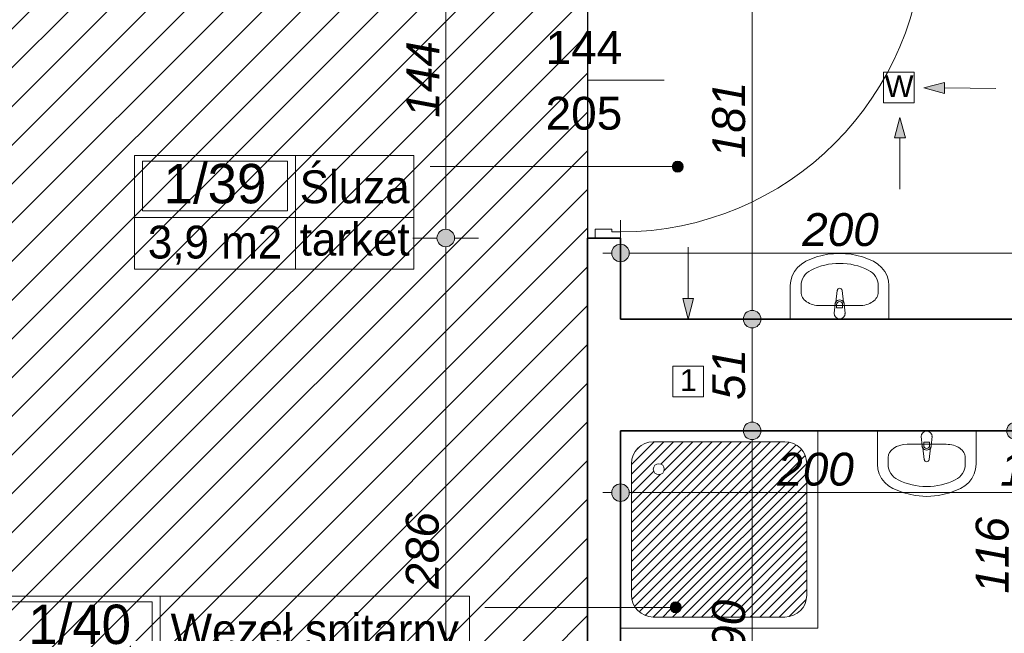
# Model space of a CAD drawing. Header units: millimetres. Extents: x -50073 to 84772, y -78870 to -35317.
# Tile 62 of 125: x 21674 to 26166, y -69945 to -67144. Entities that reach past the tile are written whole.
import ezdxf
from ezdxf.enums import TextEntityAlignment as Align

# ---------------------------------------------------------------- set-up
doc = ezdxf.new("R2010")
doc.units = ezdxf.units.MM
doc.header["$MEASUREMENT"] = 0
for name, color, linetype in [('_podkład', 7, 'Continuous'), ('Elementy modelu - Strefy', 7, 'Continuous'), ('Wymiarowanie - Ogólne', 7, 'Continuous')]:
    doc.layers.add(name, color=color, linetype=linetype)
for name, color, linetype, lineweight in [('_podkład_Nr_pióra__1', 7, 'Continuous', 0), ('Drzwi ArchiCAD_Nr_pióra__1', 7, 'Continuous', 0), ('Instalacje - Went_Klim_Nr_pióra__42', 150, 'Continuous', 13), ('Konstrukcja - Ściany zew_Nr_pióra__6', 7, 'Continuous', 35), ('Metryczki pomieszczeń ArchiCADa_Nr_pióra__1', 7, 'Continuous', 0), ('Wnetrze - Sanitariaty_Nr_pióra__22', 8, 'Continuous', 13), ('Wymiarowanie - Ogólne_Nr_pióra__82', 114, 'Continuous', 13), ('Znaczniki drzwi ArchiCADa_Nr_pióra__1', 7, 'Continuous', 0), ('Znaczniki drzwi ArchiCADa_Nr_pióra__7', 7, 'Continuous', 70)]:
    doc.layers.add(name, color=color, linetype=linetype, lineweight=lineweight)
doc.layers.add('Wnętrze - Umeblowanie_Nr_pióra__234', color=7, linetype='Continuous', lineweight=0, true_color=0x9f9f9f)
doc.styles.add('GENERATED_STYLE_1', font='txt')
doc.styles.add('GENERATED_STYLE_2', font='txt')
doc.styles.add('GENERATED_STYLE_3', font='txt')
doc.dimstyles.new('GENERATED_STYLE__1', dxfattribs={"dimtxt": 150, "dimasz": 152, "dimexe": 0.18, "dimexo": 0, "dimgap": 0.09, "dimtad": 1, "dimlfac": 0.1, "dimzin": 0, "dimdsep": 46, "dimtxsty": 'GENERATED_STYLE_3', "dimblk": 'ARROWHEAD_11', "dimblk1": 'ARROWHEAD_11', "dimblk2": 'ARROWHEAD_11', "dimcen": 0.09, "dimclrd": 114, "dimclre": 114, "dimclrt": 114, "dimazin": 0, "dimtfac": 1, "dimtdec": 4, "dimtmove": 0, "dimatfit": 3, "dimfxl": 1, "dimtolj": 1, "dimtzin": 0, "dimarcsym": 0})
doc.dimstyles.new('GENERATED_STYLE__2', dxfattribs={"dimtxt": 150, "dimasz": 152, "dimexe": 0.18, "dimexo": 0, "dimgap": 0.09, "dimtad": 1, "dimtih": 1, "dimtoh": 1, "dimlfac": 0.1, "dimzin": 0, "dimdsep": 46, "dimtxsty": 'GENERATED_STYLE_3', "dimblk": 'ARROWHEAD_11', "dimblk1": 'ARROWHEAD_11', "dimblk2": 'ARROWHEAD_11', "dimcen": 0.09, "dimclrd": 114, "dimclre": 114, "dimclrt": 114, "dimazin": 0, "dimtfac": 1, "dimtdec": 4, "dimtmove": 0, "dimatfit": 3, "dimfxl": 1, "dimtolj": 1, "dimtzin": 0, "dimarcsym": 0})

# ---------------------------------------------------------------- blocks, each defined once
blk = doc.blocks.new('Śluza_1_39_39', base_point=(22931.9, -68047))
at = {"layer": 'Metryczki pomieszczeń ArchiCADa_Nr_pióra__1', "linetype": 'Continuous'}
for p, q in [((22197.9, -67764.2), (23471.9, -67764.2)), ((22197.9, -68282.8), (22197.9, -67764.2)), ((22931.9, -67764.2), (22931.9, -68282.8)), ((23471.9, -67764.2), (23471.9, -68282.8)), ((22234.6, -67790.1), (22895.2, -67790.1)), ((22234.6, -68016.4), (22234.6, -67790.1)), ((22895.2, -67790.1), (22895.2, -68016.4)), ((22197.9, -68047), (23471.9, -68047)), ((22895.2, -68016.4), (22234.6, -68016.4)), ((23471.9, -68282.8), (22197.9, -68282.8))]:
    blk.add_line(p, q, dxfattribs=at)
at = {"layer": 'Metryczki pomieszczeń ArchiCADa_Nr_pióra__1'}
for tag, height, style, p in [('ROOM_NUMBER', 180, 'GENERATED_STYLE_2', (22564.9, -67892.2)), ('ROOM_NAME', 150, 'GENERATED_STYLE_1', (23201.9, -67906.8)), ('ROOM_CALC_AREA', 150, 'GENERATED_STYLE_1', (22564.9, -68159.1)), ('floor_f', 150, 'GENERATED_STYLE_1', (23201.9, -68145.7))]:
    blk.add_attdef(tag, text='', height=height, dxfattribs=dict(at, style=style)).set_placement(p, align=Align.MIDDLE_CENTER)
blk = doc.blocks.new('Węzeł snitarny_1_40_40', base_point=(22314.3, -70058.8))
at = {"layer": 'Metryczki pomieszczeń ArchiCADa_Nr_pióra__1', "linetype": 'Continuous'}
for p, q in [((21580.3, -69775.9), (23725.5, -69775.9)), ((21580.3, -70294.5), (21580.3, -69775.9)), ((21617, -69801.9), (22277.6, -69801.9)), ((21617, -70028.1), (21617, -69801.9)), ((22277.6, -69801.9), (22277.6, -70028.1)), ((22314.3, -69775.9), (22314.3, -70294.5)), ((23725.5, -69775.9), (23725.5, -70294.5)), ((22277.6, -70028.1), (21617, -70028.1)), ((21580.3, -70058.8), (23725.5, -70058.8)), ((23725.5, -70294.5), (21580.3, -70294.5))]:
    blk.add_line(p, q, dxfattribs=at)
at = {"layer": 'Metryczki pomieszczeń ArchiCADa_Nr_pióra__1'}
for tag, height, style, p in [('ROOM_NUMBER', 180, 'GENERATED_STYLE_2', (21947.3, -69903.8)), ('ROOM_NAME', 150, 'GENERATED_STYLE_1', (23019.9, -69930.4)), ('ROOM_CALC_AREA', 150, 'GENERATED_STYLE_1', (21947.3, -70156.3)), ('floor_f', 150, 'GENERATED_STYLE_1', (23019.9, -70177.9))]:
    blk.add_attdef(tag, text='', height=height, dxfattribs=dict(at, style=style)).set_placement(p, align=Align.MIDDLE_CENTER)
blk = doc.blocks.new('*D704')
at = {"layer": 'Wymiarowanie - Ogólne_Nr_pióra__82', "linetype": 'Continuous'}
for points in [[(23657.6, -68140.7), (23654.6, -68125.4), (23645.9, -68112.4), (23632.9, -68103.7), (23617.6, -68100.7), (23602.3, -68103.7), (23589.3, -68112.4), (23580.7, -68125.4), (23577.6, -68140.7), (23580.7, -68156), (23589.3, -68169), (23602.3, -68177.6), (23617.6, -68180.7), (23632.9, -68177.6), (23645.9, -68169), (23654.6, -68156)], [(23657.6, -71000.6), (23654.6, -70985.3), (23645.9, -70972.4), (23632.9, -70963.7), (23617.6, -70960.6), (23602.3, -70963.7), (23589.3, -70972.4), (23580.7, -70985.3), (23577.6, -71000.6), (23580.7, -71015.9), (23589.3, -71028.9), (23602.3, -71037.6), (23617.6, -71040.6), (23632.9, -71037.6), (23645.9, -71028.9), (23654.6, -71015.9)]]:
    blk.add_hatch(color=256, dxfattribs=at).paths.add_polyline_path(points)
for p, q in [((23577.6, -68140.7), (23467.6, -68140.7)), ((23767.6, -68140.7), (23657.6, -68140.7)), ((23617.6, -70960.6), (23617.6, -68180.7)), ((23577.6, -71000.6), (23467.6, -71000.6)), ((23767.6, -71000.6), (23657.6, -71000.6)), ((23617.6, -71080.6), (23617.6, -71040.6))]:
    blk.add_line(p, q, dxfattribs=at)
for centre in [(23617.6, -68140.7), (23617.6, -71000.6)]:
    blk.add_circle(centre, 40, dxfattribs=at)
at = {"layer": 'Wymiarowanie - Ogólne_Nr_pióra__82', "insert": (23587.6, -69741.4), "char_height": 150, "attachment_point": 7, "rotation": 90, "style": 'GENERATED_STYLE_3'}
blk.add_mtext('\\A1;{\\fArial|b0|i1|c238|p38;286}', dxfattribs=at)
blk = doc.blocks.new('ARROWHEAD_11')
at = {"color": 0, "linetype": 'Continuous', "lineweight": 0}
blk.add_line((0, 0), (-1, 0), dxfattribs=at)
at = {"color": 0, "linetype": 'Continuous', "lineweight": 0, "const_width": 0.25, "flags": 128}
blk.add_lwpolyline([(-0.125, 0, 1), (0.125, 0, 1)], format="xyb", close=True, dxfattribs=at)
blk = doc.blocks.new('*D705')
at = {"layer": 'Wymiarowanie - Ogólne_Nr_pióra__82', "linetype": 'Continuous'}
for points in [[(23657.6, -66700.7), (23654.6, -66685.4), (23645.9, -66672.4), (23632.9, -66663.7), (23617.6, -66660.7), (23602.3, -66663.7), (23589.3, -66672.4), (23580.7, -66685.4), (23577.6, -66700.7), (23580.7, -66716), (23589.3, -66729), (23602.3, -66737.6), (23617.6, -66740.7), (23632.9, -66737.6), (23645.9, -66729), (23654.6, -66716)], [(23657.6, -68140.7), (23654.6, -68125.4), (23645.9, -68112.4), (23632.9, -68103.7), (23617.6, -68100.7), (23602.3, -68103.7), (23589.3, -68112.4), (23580.7, -68125.4), (23577.6, -68140.7), (23580.7, -68156), (23589.3, -68169), (23602.3, -68177.6), (23617.6, -68180.7), (23632.9, -68177.6), (23645.9, -68169), (23654.6, -68156)]]:
    blk.add_hatch(color=256, dxfattribs=at).paths.add_polyline_path(points)
for p, q in [((23577.6, -66700.7), (23467.6, -66700.7)), ((23767.6, -66700.7), (23657.6, -66700.7)), ((23617.6, -68100.7), (23617.6, -66740.7)), ((23577.6, -68140.7), (23467.6, -68140.7)), ((23767.6, -68140.7), (23657.6, -68140.7))]:
    blk.add_line(p, q, dxfattribs=at)
for centre in [(23617.6, -66700.7), (23617.6, -68140.7)]:
    blk.add_circle(centre, 40, dxfattribs=at)
at = {"layer": 'Wymiarowanie - Ogólne_Nr_pióra__82', "insert": (23587.6, -67591.4), "char_height": 150, "attachment_point": 7, "rotation": 90, "style": 'GENERATED_STYLE_3'}
blk.add_mtext('\\A1;{\\fArial|b0|i1|c238|p38;144}', dxfattribs=at)
blk = doc.blocks.new('*D719')
at = {"layer": 'Wymiarowanie - Ogólne_Nr_pióra__82', "linetype": 'Continuous'}
for points in [[(25055.3, -69020.7), (25052.2, -69005.4), (25043.6, -68992.4), (25030.6, -68983.7), (25015.3, -68980.7), (25000, -68983.7), (24987, -68992.4), (24978.3, -69005.4), (24975.3, -69020.7), (24978.3, -69036), (24987, -69049), (25000, -69057.6), (25015.3, -69060.7), (25030.6, -69057.6), (25043.6, -69049), (25052.2, -69036)], [(25055.3, -70920.9), (25052.2, -70905.6), (25043.6, -70892.6), (25030.6, -70884), (25015.3, -70880.9), (25000, -70884), (24987, -70892.6), (24978.3, -70905.6), (24975.3, -70920.9), (24978.3, -70936.2), (24987, -70949.2), (25000, -70957.9), (25015.3, -70960.9), (25030.6, -70957.9), (25043.6, -70949.2), (25052.2, -70936.2)]]:
    blk.add_hatch(color=256, dxfattribs=at).paths.add_polyline_path(points)
for p, q in [((24975.3, -69020.7), (24865.3, -69020.7)), ((25165.3, -69020.7), (25055.3, -69020.7)), ((25015.3, -70880.9), (25015.3, -69060.7)), ((24975.3, -70920.9), (24865.3, -70920.9)), ((25165.3, -70920.9), (25055.3, -70920.9)), ((25015.3, -71000.9), (25015.3, -70960.9))]:
    blk.add_line(p, q, dxfattribs=at)
for centre in [(25015.3, -69020.7), (25015.3, -70920.9)]:
    blk.add_circle(centre, 40, dxfattribs=at)
at = {"layer": 'Wymiarowanie - Ogólne_Nr_pióra__82', "insert": (24985.3, -70141.5), "char_height": 150, "attachment_point": 7, "rotation": 90, "style": 'GENERATED_STYLE_3'}
blk.add_mtext('\\A1;{\\fArial|b0|i1|c238|p38;190}', dxfattribs=at)
blk = doc.blocks.new('*D720')
at = {"layer": 'Wymiarowanie - Ogólne_Nr_pióra__82', "linetype": 'Continuous'}
for points in [[(25055.3, -68510.7), (25052.2, -68495.4), (25043.6, -68482.4), (25030.6, -68473.7), (25015.3, -68470.7), (25000, -68473.7), (24987, -68482.4), (24978.3, -68495.4), (24975.3, -68510.7), (24978.3, -68526), (24987, -68539), (25000, -68547.6), (25015.3, -68550.7), (25030.6, -68547.6), (25043.6, -68539), (25052.2, -68526)], [(25055.3, -69020.7), (25052.2, -69005.4), (25043.6, -68992.4), (25030.6, -68983.7), (25015.3, -68980.7), (25000, -68983.7), (24987, -68992.4), (24978.3, -69005.4), (24975.3, -69020.7), (24978.3, -69036), (24987, -69049), (25000, -69057.6), (25015.3, -69060.7), (25030.6, -69057.6), (25043.6, -69049), (25052.2, -69036)]]:
    blk.add_hatch(color=256, dxfattribs=at).paths.add_polyline_path(points)
for p, q in [((24975.3, -68510.7), (24865.3, -68510.7)), ((25165.3, -68510.7), (25055.3, -68510.7)), ((25015.3, -68980.7), (25015.3, -68550.7)), ((24975.3, -69020.7), (24865.3, -69020.7)), ((25165.3, -69020.7), (25055.3, -69020.7))]:
    blk.add_line(p, q, dxfattribs=at)
for centre in [(25015.3, -68510.7), (25015.3, -69020.7)]:
    blk.add_circle(centre, 40, dxfattribs=at)
at = {"layer": 'Wymiarowanie - Ogólne_Nr_pióra__82', "insert": (24985.3, -68879.5), "char_height": 150, "attachment_point": 7, "rotation": 90, "style": 'GENERATED_STYLE_3'}
blk.add_mtext('\\A1;{\\fArial|b0|i1|c238|p38;51}', dxfattribs=at)
blk = doc.blocks.new('*D721')
at = {"layer": 'Wymiarowanie - Ogólne_Nr_pióra__82', "linetype": 'Continuous'}
for points in [[(25055.3, -66700.7), (25052.2, -66685.4), (25043.6, -66672.4), (25030.6, -66663.7), (25015.3, -66660.7), (25000, -66663.7), (24987, -66672.4), (24978.3, -66685.4), (24975.3, -66700.7), (24978.3, -66716), (24987, -66729), (25000, -66737.6), (25015.3, -66740.7), (25030.6, -66737.6), (25043.6, -66729), (25052.2, -66716)], [(25055.3, -68510.7), (25052.2, -68495.4), (25043.6, -68482.4), (25030.6, -68473.7), (25015.3, -68470.7), (25000, -68473.7), (24987, -68482.4), (24978.3, -68495.4), (24975.3, -68510.7), (24978.3, -68526), (24987, -68539), (25000, -68547.6), (25015.3, -68550.7), (25030.6, -68547.6), (25043.6, -68539), (25052.2, -68526)]]:
    blk.add_hatch(color=256, dxfattribs=at).paths.add_polyline_path(points)
for p, q in [((24975.3, -66700.7), (24865.3, -66700.7)), ((25165.3, -66700.7), (25055.3, -66700.7)), ((25015.3, -68470.7), (25015.3, -66740.7)), ((24975.3, -68510.7), (24865.3, -68510.7)), ((25165.3, -68510.7), (25055.3, -68510.7))]:
    blk.add_line(p, q, dxfattribs=at)
for centre in [(25015.3, -66700.7), (25015.3, -68510.7)]:
    blk.add_circle(centre, 40, dxfattribs=at)
at = {"layer": 'Wymiarowanie - Ogólne_Nr_pióra__82', "char_height": 150, "attachment_point": 7, "rotation": 90, "style": 'GENERATED_STYLE_3'}
for s, insert in [('\\A1;{\\fArial|b0|i1|c238|p38;16}', (24985.3, -66748.2)), ('\\A1;{\\fArial|b0|i1|c238|p38;181}', (24985.3, -67776.4))]:
    blk.add_mtext(s, dxfattribs=dict(at, insert=insert))
blk = doc.blocks.new('*D731')
at = {"layer": 'Wymiarowanie - Ogólne_Nr_pióra__82', "linetype": 'Continuous'}
for points in [[(24454.6, -68209.2), (24451.6, -68193.9), (24442.9, -68180.9), (24429.9, -68172.3), (24414.6, -68169.2), (24399.3, -68172.3), (24386.3, -68180.9), (24377.6, -68193.9), (24374.6, -68209.2), (24377.6, -68224.5), (24386.3, -68237.5), (24399.3, -68246.2), (24414.6, -68249.2), (24429.9, -68246.2), (24442.9, -68237.5), (24451.6, -68224.5)], [(26454.6, -68209.2), (26451.6, -68193.9), (26442.9, -68180.9), (26429.9, -68172.3), (26414.6, -68169.2), (26399.3, -68172.3), (26386.3, -68180.9), (26377.6, -68193.9), (26374.6, -68209.2), (26377.6, -68224.5), (26386.3, -68237.5), (26399.3, -68246.2), (26414.6, -68249.2), (26429.9, -68246.2), (26442.9, -68237.5), (26451.6, -68224.5)]]:
    blk.add_hatch(color=256, dxfattribs=at).paths.add_polyline_path(points)
for p, q in [((24414.6, -68169.2), (24414.6, -68059.2)), ((26414.6, -68169.2), (26414.6, -68059.2)), ((24334.6, -68209.2), (24374.6, -68209.2)), ((24454.6, -68209.2), (26374.6, -68209.2)), ((26454.6, -68209.2), (26494.6, -68209.2)), ((24414.6, -68359.2), (24414.6, -68249.2)), ((26414.6, -68359.2), (26414.6, -68249.2))]:
    blk.add_line(p, q, dxfattribs=at)
for centre in [(24414.6, -68209.2), (26414.6, -68209.2)]:
    blk.add_circle(centre, 40, dxfattribs=at)
at = {"layer": 'Wymiarowanie - Ogólne_Nr_pióra__82', "insert": (25243.9, -68179.2), "char_height": 150, "attachment_point": 7, "style": 'GENERATED_STYLE_3'}
blk.add_mtext('\\A1;{\\fArial|b0|i1|c238|p38;200}', dxfattribs=at)
blk = doc.blocks.new('*D743')
at = {"layer": 'Wymiarowanie - Ogólne_Nr_pióra__82', "linetype": 'Continuous'}
for points in [[(24454.6, -69302.7), (24451.6, -69287.4), (24442.9, -69274.4), (24429.9, -69265.7), (24414.6, -69262.7), (24399.3, -69265.7), (24386.3, -69274.4), (24377.6, -69287.4), (24374.6, -69302.7), (24377.6, -69318), (24386.3, -69331), (24399.3, -69339.6), (24414.6, -69342.7), (24429.9, -69339.6), (24442.9, -69331), (24451.6, -69318)], [(26454.6, -69302.7), (26451.6, -69287.4), (26442.9, -69274.4), (26429.9, -69265.7), (26414.6, -69262.7), (26399.3, -69265.7), (26386.3, -69274.4), (26377.6, -69287.4), (26374.6, -69302.7), (26377.6, -69318), (26386.3, -69331), (26399.3, -69339.6), (26414.6, -69342.7), (26429.9, -69339.6), (26442.9, -69331), (26451.6, -69318)]]:
    blk.add_hatch(color=256, dxfattribs=at).paths.add_polyline_path(points)
for p, q in [((24414.6, -69262.7), (24414.6, -69152.7)), ((26414.6, -69262.7), (26414.6, -69152.7)), ((24334.6, -69302.7), (24374.6, -69302.7)), ((24454.6, -69302.7), (26374.6, -69302.7)), ((24414.6, -69452.7), (24414.6, -69342.7)), ((26414.6, -69452.7), (26414.6, -69342.7))]:
    blk.add_line(p, q, dxfattribs=at)
for centre in [(24414.6, -69302.7), (26414.6, -69302.7)]:
    blk.add_circle(centre, 40, dxfattribs=at)
at = {"layer": 'Wymiarowanie - Ogólne_Nr_pióra__82', "char_height": 150, "attachment_point": 7, "style": 'GENERATED_STYLE_3'}
for s, insert in [('\\A1;{\\fArial|b0|i1|c238|p38;200}', (25130, -69272.7)), ('\\A1;{\\fArial|b0|i1|c238|p38;15}', (26146.9, -69272.7))]:
    blk.add_mtext(s, dxfattribs=dict(at, insert=insert))
blk = doc.blocks.new('*D745')
at = {"layer": 'Wymiarowanie - Ogólne_Nr_pióra__82', "linetype": 'Continuous'}
for points in [[(26257.3, -69020.7), (26254.2, -69005.4), (26245.5, -68992.4), (26232.6, -68983.7), (26217.3, -68980.7), (26202, -68983.7), (26189, -68992.4), (26180.3, -69005.4), (26177.3, -69020.7), (26180.3, -69036), (26189, -69049), (26202, -69057.6), (26217.3, -69060.7), (26232.6, -69057.6), (26245.5, -69049), (26254.2, -69036)], [(26257.3, -70180.7), (26254.2, -70165.4), (26245.5, -70152.4), (26232.6, -70143.7), (26217.3, -70140.7), (26202, -70143.7), (26189, -70152.4), (26180.3, -70165.4), (26177.3, -70180.7), (26180.3, -70196), (26189, -70209), (26202, -70217.6), (26217.3, -70220.7), (26232.6, -70217.6), (26245.5, -70209), (26254.2, -70196)]]:
    blk.add_hatch(color=256, dxfattribs=at).paths.add_polyline_path(points)
for p, q in [((26217.3, -68980.7), (26217.3, -68940.7)), ((26177.3, -69020.7), (26067.3, -69020.7)), ((26367.3, -69020.7), (26257.3, -69020.7)), ((26217.3, -70140.7), (26217.3, -69060.7)), ((26177.3, -70180.7), (26067.3, -70180.7)), ((26367.3, -70180.7), (26257.3, -70180.7)), ((26217.3, -70260.7), (26217.3, -70220.7))]:
    blk.add_line(p, q, dxfattribs=at)
for centre in [(26217.3, -69020.7), (26217.3, -70180.7)]:
    blk.add_circle(centre, 40, dxfattribs=at)
at = {"layer": 'Wymiarowanie - Ogólne_Nr_pióra__82', "insert": (26187.3, -69763.9), "char_height": 150, "attachment_point": 7, "rotation": 90, "style": 'GENERATED_STYLE_3'}
blk.add_mtext('\\A1;{\\fArial|b0|i1|c238|p38;116}', dxfattribs=at)

msp = doc.modelspace()

# ---------------------------------------------------------------- hatches: boundary and pattern name
h = msp.add_hatch()
h.set_pattern_fill('ANSI31', color=6, scale=1000)
h.set_pattern_definition([(45, (-50072.86, -74020.64), (-88.38835, 88.38835), [])])
h.paths.add_polyline_path([(2644.596, -62100.641), (7974.596, -62100.641), (7974.596, -64220.641), (9744.596, -64270.641), (21114.596, -64270.641), (21114.596, -74020.641), (27274.596, -74020.641), (27274.596, -71940.641), (25294.596, -71940.641), (24264.596, -71000.641), (24264.596, -63210.678), (23794.596, -63210.678), (23794.596, -61870.678), (26194.596, -61870.678), (26194.596, -56680.641), (24594.623, -56680.641), (24594.623, -58720.641), (22604.596, -58720.641), (22604.596, -56680.641), (19225.623, -56680.641), (19225.623, -58710.678), (17495.623, -58710.678), (11774.623, -58710.678), (11774.623, -56680.641), (8425.623, -56655.641), (8425.623, -58710.678), (4584.623, -58710.678), (4584.623, -56660.641), (2644.596, -56660.641)])
h.paths.add_polyline_path([(15447.036, -61501.268), (13419.007, -61501.268), (13419.007, -61271.05), (15447.036, -61271.05)], flags=24)
h = msp.add_hatch()
h.set_pattern_fill('ANSI31', color=5, scale=250)
h.set_pattern_definition([(45, (5604.596, -69870.678), (-22.097087, 22.097087), [])])
h.paths.add_polyline_path([(25564.596, -62180.678, -0.41421356), (25664.596, -62080.678), (26264.596, -62080.678, -0.41421356), (26364.596, -62180.678), (26364.596, -62780.678, -0.41421356), (26264.596, -62880.678), (25664.596, -62880.678, -0.41421356), (25564.596, -62780.678)])
h.paths.add_polyline_path([(26214.596, -62205.678, 1), (26264.596, -62205.678, 1)], flags=16)
h.paths.add_polyline_path([(27054.596, -56830.641, -0.41421356), (27154.596, -56730.641), (27754.596, -56730.641, -0.41421356), (27854.596, -56830.641), (27854.596, -57430.641, -0.41421356), (27754.596, -57530.641), (27154.596, -57530.641, -0.41421356), (27054.596, -57430.641)])
h.paths.add_polyline_path([(27704.596, -56855.641, 1), (27754.596, -56855.641, 1)], flags=16)
h.paths.add_polyline_path([(23594.623, -57810.641, -0.41421356), (23694.623, -57710.641), (24294.623, -57710.641, -0.41421356), (24394.623, -57810.641), (24394.623, -58410.641, -0.41421356), (24294.623, -58510.641), (23694.623, -58510.641, -0.41421356), (23594.623, -58410.641)])
h.paths.add_polyline_path([(24244.623, -58385.641, 1), (24294.623, -58385.641, 1)], flags=16)
h.paths.add_polyline_path([(17350.623, -58410.678), (17350.623, -57810.678, -0.41421356), (17450.623, -57710.678), (18050.623, -57710.678, -0.41421356), (18150.623, -57810.678), (18150.623, -58410.678, -0.41421356), (18050.623, -58510.678), (17610.673, -58510.678), (17610.673, -58302.351, 2.41421356), (17585.673, -58277.351, 0.41421356), (17610.673, -58302.351), (17610.673, -58510.678), (17450.623, -58510.678, -0.41421356)])
h.paths.add_polyline_path([(17450.623, -58385.678, 1), (17500.623, -58385.678, 1)], flags=16)
h.paths.add_polyline_path([(13845.623, -57820.678), (13845.623, -58420.678, 0.40815319), (13943.549, -58520.656), (13943.549, -58395.678), (13943.549, -58257.419, -2.41421356), (13968.549, -58232.419, -0.41421356), (13943.549, -58257.419), (13943.549, -58395.678), (13943.549, -58520.656, 0.00518396), (13945.623, -58520.678), (14545.623, -58520.678, 0.41421356), (14645.623, -58420.678), (14645.623, -57820.678, 0.41421356), (14545.623, -57720.678), (13945.623, -57720.678, 0.41421356)])
h.paths.add_polyline_path([(13945.623, -58395.678, 1), (13995.623, -58395.678, 1)], flags=16)
h.paths.add_polyline_path([(12785.623, -58400.678), (12785.623, -57800.678, -0.41421356), (12885.623, -57700.678), (13485.623, -57700.678, -0.41421356), (13585.623, -57800.678), (13585.623, -58400.678, -0.41421356), (13485.623, -58500.678), (13251.864, -58500.678), (13251.864, -58279.885, 2.41421356), (13226.864, -58254.885, 0.41421356), (13251.864, -58279.885), (13251.864, -58500.678), (12885.623, -58500.678, -0.41421356)])
h.paths.add_polyline_path([(13435.623, -58375.678, 1), (13485.623, -58375.678, 1)], flags=16)
h.paths.add_polyline_path([(6669.596, -58410.678), (6669.596, -57810.678, -0.41421356), (6769.596, -57710.678), (7369.596, -57710.678, -0.41421356), (7469.596, -57810.678), (7469.596, -58410.678, -0.41421356), (7369.596, -58510.678), (6769.596, -58510.678, -0.08881129), (6734.902, -58504.466), (6734.902, -58234.953, 2.41421356), (6709.902, -58209.953, 0.41421356), (6734.902, -58234.953), (6734.902, -58504.466, -0.31385648)])
h.paths.add_polyline_path([(6769.596, -58385.678, 1), (6819.596, -58385.678, 1)], flags=16)
h.paths.add_polyline_path([(24464.596, -69770.678), (24464.596, -69170.678, -0.41421356), (24564.596, -69070.678), (25164.596, -69070.678, -0.41421356), (25264.596, -69170.678), (25264.596, -69770.678, -0.41421356), (25164.596, -69870.678), (24564.596, -69870.678, -0.24955295), (24481.645, -69826.527), (24641.759, -69826.527, 2.41421356), (24666.759, -69801.527, 0.41421356), (24641.759, -69826.527), (24481.645, -69826.527, -0.14923451)])
h.paths.add_polyline_path([(24564.596, -69195.678, 1), (24614.596, -69195.678, 1)], flags=16)
h.paths.add_polyline_path([(5604.596, -57820.678), (5604.596, -58420.678, 0.41421356), (5704.596, -58520.678), (6031.963, -58520.678), (6031.963, -58302.351, -2.41421356), (6056.963, -58277.351, -0.41421356), (6031.963, -58302.351), (6031.963, -58520.678), (6304.596, -58520.678, 0.41421356), (6404.596, -58420.678), (6404.596, -57820.678, 0.41421356), (6304.596, -57720.678), (5704.596, -57720.678, 0.41421356)])
h.paths.add_polyline_path([(6254.596, -58395.678, 1), (6304.596, -58395.678, 1)], flags=16)
h.paths.add_polyline_path([(23871.254, -57979.071), (23871.254, -58256.97), (23643.082, -58256.97), (23643.082, -57979.071)], flags=24)
h.paths.add_polyline_path([(7095.024, -57966.098), (7095.024, -58262.005), (6866.852, -58262.005), (6866.852, -57966.098)], flags=24)
h.paths.add_polyline_path([(25506.814, -69309.87), (25092.524, -69309.87), (25092.524, -69081.699), (25506.814, -69081.699)], flags=9)
h.paths.add_polyline_path([(25638.09, -62879.269), (25242.524, -62879.269), (25242.524, -62651.097), (25638.09, -62651.097)], flags=9)
h.paths.add_polyline_path([(25022.483, -69783.476), (25022.483, -70179.043), (24794.311, -70179.043), (24794.311, -69783.476)], flags=9)
h.paths.add_polyline_path([(27301.714, -56946.363), (26906.353, -56946.363), (26906.353, -56718.089), (27301.714, -56718.089)], flags=9)
h.paths.add_polyline_path([(13266.179, -57954.077), (13266.179, -58249.984), (13038.007, -58249.984), (13038.007, -57954.077)], flags=9)
h.paths.add_polyline_path([(25865.437, -61877.575), (25865.437, -62175.836), (25637.265, -62175.836), (25637.265, -61877.575)], flags=9)
h.paths.add_polyline_path([(14702.816, -57987.839), (14702.816, -58282.007), (14474.541, -58282.007), (14474.541, -57987.839)], flags=9)
h.paths.add_polyline_path([(26389.895, -62879.269), (26109.438, -62879.269), (26109.438, -62651.097), (26389.895, -62651.097)], flags=9)
h.paths.add_polyline_path([(27448.011, -56706.263), (27448.011, -56985.799), (27219.839, -56985.799), (27219.839, -56706.263)], flags=9)
h.paths.add_polyline_path([(5614.922, -58005.357), (5614.922, -58283.257), (5386.75, -58283.257), (5386.75, -58005.357)], flags=9)
at = {"layer": '_podkład', "linetype": 'Continuous', "lineweight": 0, "true_color": 0x000000}
for points in [[(24700.973, -67814.785), (24699.07, -67805.218), (24693.65, -67797.107), (24685.54, -67791.688), (24675.973, -67789.785), (24666.405, -67791.688), (24658.295, -67797.107), (24652.876, -67805.218), (24650.973, -67814.785), (24652.876, -67824.352), (24658.295, -67832.462), (24666.405, -67837.882), (24675.973, -67839.785), (24685.54, -67837.882), (24693.65, -67832.462), (24699.07, -67824.352)], [(24691.759, -69826.527), (24689.856, -69816.96), (24684.436, -69808.849), (24676.326, -69803.43), (24666.759, -69801.527), (24657.192, -69803.43), (24649.081, -69808.849), (24643.662, -69816.96), (24641.759, -69826.527), (24643.662, -69836.094), (24649.081, -69844.205), (24657.192, -69849.624), (24666.759, -69851.527), (24676.326, -69849.624), (24684.436, -69844.205), (24689.856, -69836.094)]]:
    msp.add_hatch(color=18, dxfattribs=at).paths.add_polyline_path(points)
at = {"layer": 'Instalacje - Went_Klim_Nr_pióra__42', "linetype": 'Continuous'}
for points in [[(25799.428, -67454.304), (25892.477, -67480.226), (25892.972, -67430.228)], [(25689.716, -67590.105), (25664.716, -67683.406), (25714.716, -67683.406)], [(24723.5, -68510.678), (24748.5, -68417.377), (24698.5, -68417.377)]]:
    msp.add_hatch(color=256, dxfattribs=at).paths.add_polyline_path(points)

# ---------------------------------------------------------------- linework, layer by layer
at = {"color": 6}
msp.add_lwpolyline([(19225.623, -56680.641), (22604.596, -56680.641), (22604.596, -58720.641), (24594.623, -58720.641), (24594.623, -56680.641), (26194.596, -56680.641), (26194.596, -61870.678), (23794.596, -61870.678), (23794.596, -63210.678), (24264.596, -63210.678), (24264.596, -71000.641), (25294.596, -71940.641), (27274.596, -71940.641), (27274.596, -74020.641), (21114.596, -74020.641)], dxfattribs=at)
msp.add_lwpolyline([(19225.623, -56680.641), (22604.596, -56680.641), (22604.596, -58720.641), (24594.623, -58720.641), (24594.623, -56680.641), (26194.596, -56680.641), (26194.596, -61870.678), (23794.596, -61870.678), (23794.596, -63210.678), (24264.596, -63210.678), (24264.596, -71000.641), (25294.596, -71940.641), (27274.596, -71940.641), (27274.596, -74020.641), (21114.596, -74020.641)], dxfattribs=at)
at = {"layer": '_podkład_Nr_pióra__1', "linetype": 'Continuous'}
for p, q in [((23546.504, -67814.785), (24650.973, -67814.785)), ((23795.441, -69826.527), (24641.759, -69826.527))]:
    msp.add_line(p, q, dxfattribs=at)
for centre in [(24675.973, -67814.785), (24666.759, -69826.527)]:
    msp.add_circle(centre, 25, dxfattribs=at)
at = {"layer": 'Drzwi ArchiCAD_Nr_pióra__1', "linetype": 'Continuous'}
for p, q in [((24299.596, -68100.678), (24374.596, -68100.678)), ((24299.596, -68140.678), (24299.596, -68100.678)), ((24414.596, -68140.678), (24299.596, -68140.678)), ((24414.596, -68140.678), (24299.596, -68140.678)), ((24374.596, -68100.678), (24374.596, -68112.678)), ((24374.596, -68112.678), (24414.596, -68112.678)), ((24414.596, -68112.678), (24414.596, -68140.678))]:
    msp.add_line(p, q, dxfattribs=at)
msp.add_arc((24414.596, -66728.678), 1384, 270, 0, dxfattribs=at)
at = {"layer": 'Instalacje - Went_Klim_Nr_pióra__42', "linetype": 'Continuous'}
for p, q in [((25615.088, -67383.137), (25615.088, -67523.137)), ((25755.088, -67383.137), (25615.088, -67383.137)), ((25755.088, -67523.137), (25755.088, -67383.137)), ((25799.428, -67454.304), (25892.972, -67430.228)), ((25799.428, -67454.304), (25892.477, -67480.226)), ((25892.972, -67430.228), (25892.477, -67480.226)), ((26127.104, -67457.547), (25892.724, -67455.227)), ((25615.088, -67523.137), (25755.088, -67523.137)), ((25689.716, -67590.105), (25664.716, -67683.406)), ((25689.716, -67590.105), (25714.716, -67683.406)), ((25714.716, -67683.406), (25664.716, -67683.406)), ((25689.716, -67917.797), (25689.716, -67683.406)), ((24723.5, -68182.986), (24723.5, -68417.377)), ((24723.5, -68510.678), (24698.5, -68417.377)), ((24698.5, -68417.377), (24748.5, -68417.377)), ((24723.5, -68510.678), (24748.5, -68417.377)), ((24653.5, -68725.165), (24653.5, -68865.165)), ((24793.5, -68725.165), (24653.5, -68725.165)), ((24793.5, -68865.165), (24793.5, -68725.165)), ((24653.5, -68865.165), (24793.5, -68865.165))]:
    msp.add_line(p, q, dxfattribs=at)
at = {"layer": 'Konstrukcja - Ściany zew_Nr_pióra__6', "linetype": 'Continuous'}
for p, q in [((24299.596, -68140.678), (24264.596, -68140.678)), ((24414.596, -68140.678), (24299.596, -68140.678))]:
    msp.add_line(p, q, dxfattribs=at)
at = {"layer": 'Konstrukcja - Ściany zew_Nr_pióra__6', "linetype": 'Continuous', "flags": 128}
for points in [[(24264.596, -68140.678), (24264.596, -71000.641)], [(24414.596, -68510.678), (24414.596, -68140.678)], [(26414.596, -68510.678), (24414.596, -68510.678)], [(24414.596, -70920.92), (24414.596, -69020.678)], [(24414.596, -69020.678), (26414.596, -69020.678)]]:
    msp.add_lwpolyline(points, dxfattribs=at)
at = {"layer": 'Wnetrze - Sanitariaty_Nr_pióra__22', "linetype": 'Continuous'}
for p, q in [((25309.61, -68226.99), (25260.716, -68246.951)), ((25361.375, -68214.791), (25309.61, -68226.99)), ((25414.596, -68210.687), (25361.375, -68214.791)), ((25467.818, -68214.791), (25414.596, -68210.687)), ((25519.583, -68226.99), (25467.818, -68214.791)), ((25568.477, -68246.951), (25519.583, -68226.99)), ((25222.964, -68275.073), (25208.723, -68293.358)), ((25240.482, -68259.438), (25222.964, -68275.073)), ((25260.716, -68246.951), (25240.482, -68259.438)), ((25588.711, -68259.438), (25568.477, -68246.951)), ((25606.228, -68275.073), (25588.711, -68259.438)), ((25620.47, -68293.358), (25606.228, -68275.073)), ((25198.212, -68313.706), (25191.768, -68335.469)), ((25208.723, -68293.358), (25198.212, -68313.706)), ((25630.981, -68313.706), (25620.47, -68293.358)), ((25637.425, -68335.469), (25630.981, -68313.706)), ((25191.768, -68335.469), (25189.596, -68357.951)), ((25189.596, -68357.951), (25189.596, -68510.678)), ((25238.509, -68388.496), (25238.509, -68357.951)), ((25590.683, -68388.496), (25590.683, -68357.951)), ((25639.596, -68357.951), (25637.425, -68335.469)), ((25639.596, -68510.678), (25639.596, -68357.951)), ((25403.496, -68379.732), (25396.867, -68432.666)), ((25432.326, -68432.666), (25425.696, -68379.732)), ((25325.477, -68449.132), (25503.716, -68449.132)), ((25393.596, -68442.18), (25389.596, -68484.132)), ((25400.996, -68459.222), (25400.996, -68444.351)), ((25428.196, -68444.351), (25428.196, -68459.222)), ((25439.596, -68484.132), (25435.596, -68442.18)), ((25428.196, -68459.222), (25400.996, -68459.222)), ((25189.596, -68510.678), (25639.596, -68510.678)), ((25586.709, -69020.678), (26036.709, -69020.678)), ((25586.709, -69173.405), (25586.709, -69020.678)), ((26036.709, -69020.678), (26036.709, -69173.405)), ((25722.59, -69082.223), (25900.829, -69082.223)), ((25790.709, -69089.176), (25786.709, -69047.223)), ((25798.109, -69072.134), (25798.109, -69087.004)), ((25825.309, -69072.134), (25798.109, -69072.134)), ((25825.309, -69087.004), (25825.309, -69072.134)), ((25836.709, -69047.223), (25832.709, -69089.176)), ((25800.609, -69151.623), (25793.98, -69098.69)), ((25829.439, -69098.69), (25822.809, -69151.623)), ((25588.881, -69195.886), (25586.709, -69173.405)), ((25635.622, -69142.86), (25635.622, -69173.405)), ((25987.796, -69142.86), (25987.796, -69173.405)), ((26036.709, -69173.405), (26034.538, -69195.886)), ((25595.325, -69217.649), (25588.881, -69195.886)), ((25605.836, -69237.998), (25595.325, -69217.649)), ((26028.094, -69217.649), (26017.583, -69237.998)), ((26034.538, -69195.886), (26028.094, -69217.649)), ((25620.077, -69256.282), (25605.836, -69237.998)), ((25637.595, -69271.918), (25620.077, -69256.282)), ((26003.341, -69256.282), (25985.824, -69271.918)), ((26017.583, -69237.998), (26003.341, -69256.282)), ((25657.829, -69284.405), (25637.595, -69271.918)), ((25706.723, -69304.366), (25657.829, -69284.405)), ((25758.488, -69316.565), (25706.723, -69304.366)), ((25916.696, -69304.366), (25864.93, -69316.565)), ((25965.59, -69284.405), (25916.696, -69304.366)), ((25985.824, -69271.918), (25965.59, -69284.405)), ((25811.709, -69320.669), (25758.488, -69316.565)), ((25864.93, -69316.565), (25811.709, -69320.669))]:
    msp.add_line(p, q, dxfattribs=at)
for centre, radius, start, end in [((25414.596, -68381.123), 11.187, 7.138925, 172.861075), ((25414.596, -68444.08), 21.086, 147.228975, 174.830393), ((25414.596, -68444.08), 21.086, 32.771025, 147.228975), ((25414.596, -68444.351), 13.6, 0, 180), ((25414.596, -68444.08), 21.086, 5.169607, 32.771025), ((25414.596, -68484.132), 25, 180, 0), ((25811.709, -69047.223), 25, 0, 180), ((25811.709, -69087.004), 13.6, 180, 0), ((25811.709, -69087.276), 21.086, 185.169607, 212.771025), ((25811.709, -69087.276), 21.086, 212.771025, 327.228975), ((25811.709, -69087.276), 21.086, 327.228975, 354.830393), ((25811.709, -69150.233), 11.187, 187.138925, 352.861075)]:
    msp.add_arc(centre, radius, start, end, dxfattribs=at)
for centre, major_axis, ratio, start_param, end_param in [((25414.596, -68510.678), (273.913, 0), 0.92929293, 1.07382149, 2.06777117), ((25325.457, -68357.951), (86.948, 0), 0.92929293, 2.06777116, 3.14159265), ((25503.736, -68357.951), (86.948, 0), 0.92929293, 0, 1.0738215), ((25325.575, -68388.496), (87.049, 0), 0.69657392, 3.14159265, 4.71238898), ((25503.618, -68388.496), (87.049, 0), 0.69657392, 4.71238898, 6.28318531), ((25722.688, -69142.86), (87.049, 0), 0.69657392, 1.57079633, 3.14159265), ((25900.731, -69142.86), (87.049, 0), 0.69657392, 0, 1.57079633), ((25722.57, -69173.405), (86.948, 0), 0.92929293, 3.14159265, 4.21541415), ((25900.849, -69173.405), (86.948, 0), 0.92929293, 5.20936381, 6.28318531), ((25811.709, -69020.678), (273.913, 0), 0.92929293, 4.21541414, 5.20936382)]:
    msp.add_ellipse(centre, major_axis=major_axis, ratio=ratio, start_param=start_param, end_param=end_param, dxfattribs=at)
for p in [(25403.496, -68379.732), (25393.596, -68442.18), (25432.326, -68432.666), (25439.596, -68484.132), (25836.709, -69047.223), (25790.709, -69089.176), (25829.439, -69098.69), (25800.609, -69151.623)]:
    msp.add_point(p, dxfattribs=at)
at = {"layer": 'Wnętrze - Umeblowanie_Nr_pióra__234', "linetype": 'Continuous'}
for p, q in [((24414.596, -69020.678), (25314.596, -69020.678)), ((24414.596, -69920.678), (24414.596, -69020.678)), ((25314.596, -69020.678), (25314.596, -69920.678)), ((24564.596, -69070.678), (25164.596, -69070.678)), ((24464.596, -69770.678), (24464.596, -69170.678)), ((25264.596, -69170.678), (25264.596, -69770.678)), ((25164.596, -69870.678), (24564.596, -69870.678)), ((25314.596, -69920.678), (24414.596, -69920.678))]:
    msp.add_line(p, q, dxfattribs=at)
msp.add_circle((24589.596, -69195.678), 25, dxfattribs=at)
for centre, start, end in [((24564.596, -69170.678), 90, 180), ((25164.596, -69170.678), 0, 90), ((24564.596, -69770.678), 180, 270), ((25164.596, -69770.678), 270, 0)]:
    msp.add_arc(centre, 100, start, end, dxfattribs=at)
at = {"layer": 'Znaczniki drzwi ArchiCADa_Nr_pióra__1', "linetype": 'Continuous'}
msp.add_line((24614.596, -67420.678), (24264.596, -67420.678), dxfattribs=at)

# ---------------------------------------------------------------- block references
at = {"layer": 'Elementy modelu - Strefy', "linetype": 'Continuous'}
ref = msp.add_blockref('Śluza_1_39_39', (22931.946, -68047.043), dxfattribs=at)
ref.add_attrib('ROOM_NAME', 'Śluza', dxfattribs={"layer": 'Metryczki pomieszczeń ArchiCADa_Nr_pióra__1', "color": 7, "height": 150, "style": 'GENERATED_STYLE_1'}).set_placement((23201.946, -67906.78), align=Align.MIDDLE_CENTER)
ref.add_attrib('ROOM_NUMBER', '1/39', dxfattribs={"layer": 'Metryczki pomieszczeń ArchiCADa_Nr_pióra__1', "color": 7, "height": 180, "style": 'GENERATED_STYLE_2'}).set_placement((22564.926, -67892.156), align=Align.MIDDLE_CENTER)
ref.add_attrib('ROOM_CALC_AREA', '3,9 m2', dxfattribs={"layer": 'Metryczki pomieszczeń ArchiCADa_Nr_pióra__1', "color": 7, "height": 150, "style": 'GENERATED_STYLE_1'}).set_placement((22564.926, -68159.094), align=Align.MIDDLE_CENTER)
ref.add_attrib('floor_f', 'tarket', dxfattribs={"layer": 'Metryczki pomieszczeń ArchiCADa_Nr_pióra__1', "color": 7, "height": 150, "style": 'GENERATED_STYLE_1'}).set_placement((23201.946, -68145.723), align=Align.MIDDLE_CENTER)
ref = msp.add_blockref('Węzeł snitarny_1_40_40', (22314.328, -70058.785), dxfattribs=at)
ref.add_attrib('ROOM_NAME', 'Węzeł snitarny', dxfattribs={"layer": 'Metryczki pomieszczeń ArchiCADa_Nr_pióra__1', "color": 7, "height": 150, "style": 'GENERATED_STYLE_1'}).set_placement((23019.93, -69930.382), align=Align.MIDDLE_CENTER)
ref.add_attrib('ROOM_NUMBER', '1/40', dxfattribs={"layer": 'Metryczki pomieszczeń ArchiCADa_Nr_pióra__1', "color": 7, "height": 180, "style": 'GENERATED_STYLE_2'}).set_placement((21947.307, -69903.836), align=Align.MIDDLE_CENTER)
ref.add_attrib('ROOM_CALC_AREA', '4 m2', dxfattribs={"layer": 'Metryczki pomieszczeń ArchiCADa_Nr_pióra__1', "color": 7, "height": 150, "style": 'GENERATED_STYLE_1'}).set_placement((21947.307, -70156.282), align=Align.MIDDLE_CENTER)
ref.add_attrib('floor_f', 'płytki ceram.', dxfattribs={"layer": 'Metryczki pomieszczeń ArchiCADa_Nr_pióra__1', "color": 7, "height": 150, "style": 'GENERATED_STYLE_1'}).set_placement((23019.93, -70177.882), align=Align.MIDDLE_CENTER)

# ---------------------------------------------------------------- texts
at = {"layer": 'Instalacje - Went_Klim_Nr_pióra__42', "linetype": 'Continuous', "char_height": 100, "attachment_point": 4, "style": 'GENERATED_STYLE_1'}
for s, insert in [('\\A1;{\\fArial|b0|i0|c238|p38;W}', (25620.173, -67447.423)), ('\\A1;{\\fArial|b0|i0|c238|p38;1}', (24685.557, -68789.451))]:
    msp.add_mtext(s, dxfattribs=dict(at, insert=insert))
at = {"layer": 'Znaczniki drzwi ArchiCADa_Nr_pióra__7', "char_height": 150, "attachment_point": 7, "style": 'GENERATED_STYLE_1'}
for s, insert in [('\\A1;{\\fArial|b0|i0|c238|p38;144}', (24073.111, -67345.678)), ('\\A1;{\\fArial|b0|i0|c238|p38;205}', (24073.111, -67648.146))]:
    msp.add_mtext(s, dxfattribs=dict(at, insert=insert))

# ---------------------------------------------------------------- dimensions: what is measured, and where the dimension line sits
at = {"layer": 'Wymiarowanie - Ogólne', "color": 114, "linetype": 'Continuous', "lineweight": 13}
for base, p1, p2, picture, middle in [((25015.29, -66700.678), (25074.561, -68510.678), (24804.596, -66700.678), '*D721', (24910.29, -67605.678)), ((23617.629, -66700.678), (24264.596, -68140.678), (24264.596, -66700.678), '*D705', (23512.629, -67420.678)), ((23617.629, -68140.678), (24264.596, -71000.641), (24264.596, -68140.678), '*D704', (23512.629, -69570.66)), ((25015.29, -68510.678), (25414.596, -69020.678), (25074.561, -68510.678), '*D720', (24910.29, -68765.678)), ((26217.265, -69020.678), (26414.596, -70180.678), (26414.596, -69020.678), '*D745', (26112.265, -69600.678))]:
    dim = msp.add_linear_dim(base=base, p1=p1, p2=p2, angle=90, dimstyle='GENERATED_STYLE__1', dxfattribs=at)
    dim.commit()
    dim.dimension.update_dxf_attribs({"geometry": picture, "text_midpoint": middle, "dimtype": 160, "text_rotation": 90})
for base, p1, p2, picture, middle in [((26414.596, -68209.226), (24414.596, -68510.678), (26414.596, -68481.166), '*D731', (25414.596, -68104.226)), ((26414.596, -69302.677), (24414.596, -68964.228), (26414.596, -68964.228), '*D743', (25300.767, -69197.677))]:
    dim = msp.add_linear_dim(base=base, p1=p1, p2=p2, dimstyle='GENERATED_STYLE__2', dxfattribs=at)
    dim.commit()
    dim.dimension.update_dxf_attribs({"geometry": picture, "text_midpoint": middle, "dimtype": 160})
dim = msp.add_linear_dim(base=(25015.29, -69020.678), p1=(24414.596, -70920.92), p2=(25414.596, -69020.678), angle=90, text='190', dimstyle='GENERATED_STYLE__1', dxfattribs=at)
dim.commit()
dim.dimension.update_dxf_attribs({"geometry": '*D719', "text_midpoint": (24910.29, -69970.799), "dimtype": 160, "text_rotation": 90})

doc.saveas('drawing.dxf')
